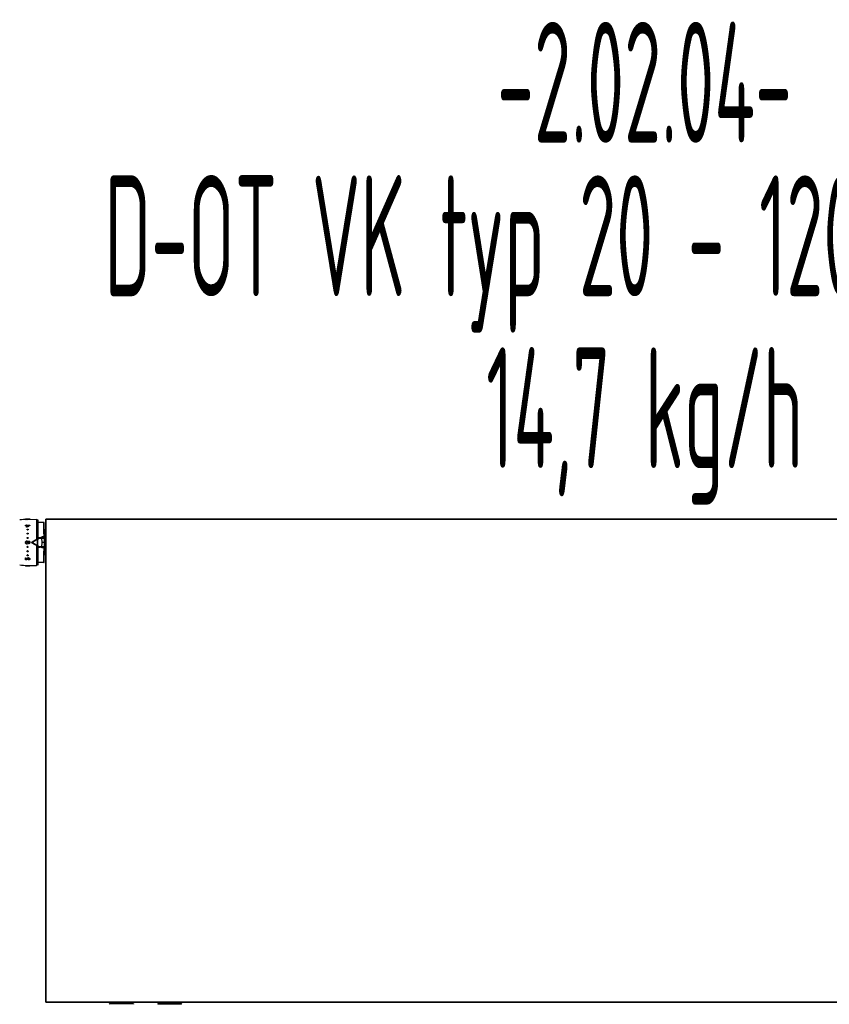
# Model space of a CAD drawing. Header units: millimetres. Extents: x 60394 to 199354, y 20895 to 166073.
# Tile 71 of 256: x 79197 to 80036, y 23978 to 24997. Entities that reach past the tile are written whole.
import ezdxf
from ezdxf.enums import TextEntityAlignment as Align

# ---------------------------------------------------------------- set-up
doc = ezdxf.new("R2010")
doc.units = ezdxf.units.MM
doc.layers.add('JS_VYT_POPIS - OBECNĚ', color=7, linetype='Continuous', lineweight=5)
doc.layers.add('UT_ZAŘÍZENÍ - OT', color=3, linetype='Continuous', lineweight=35)
doc.styles.add('VZT_POPIS', font='isocp.shx', dxfattribs={"width": 0.6, "height": 125})

msp = doc.modelspace()

# ---------------------------------------------------------------- linework, layer by layer
at = {"color": 0, "linetype": 'Continuous'}
for p, q in [((79203.3, 24480), (79203.3, 24480.2)), ((79203.9, 24480.2), (79203.9, 24480.2)), ((79203.9, 24480.2), (79203.9, 24480.2)), ((79203.9, 24480.2), (79203.9, 24480.2)), ((79204.8, 24480.2), (79204.7, 24480.2)), ((79204.7, 24480.1), (79204.7, 24480.1)), ((79204.8, 24479.9), (79204.7, 24480.1)), ((79204.8, 24480), (79204.7, 24480)), ((79204.9, 24479.8), (79214.8, 24480)), ((79205.4, 24480.1), (79205.4, 24480.2)), ((79205.4, 24479.9), (79205.4, 24480.1)), ((79205.9, 24480.1), (79205.4, 24480.1)), ((79205.4, 24480), (79205.4, 24480)), ((79206, 24479.9), (79205.4, 24479.9)), ((79205.7, 24480.2), (79205.7, 24480.2)), ((79205.9, 24480.2), (79206.2, 24480.2)), ((79206, 24480.1), (79205.9, 24480.1)), ((79207.2, 24480.2), (79206, 24480.1)), ((79206.2, 24479.9), (79206, 24479.9)), ((79206.1, 24480.2), (79206.1, 24480.2)), ((79206.2, 24480.2), (79207.3, 24480.2)), ((79207.8, 24480), (79206.2, 24479.9)), ((79206.3, 24480.2), (79206.3, 24480.2)), ((79207.3, 24480.2), (79207.2, 24480.2)), ((79207.3, 24480.2), (79207.3, 24480.3)), ((79207.3, 24480.3), (79207.8, 24480.3)), ((79207.8, 24480.2), (79207.3, 24480.2)), ((79207.8, 24480.3), (79207.8, 24480.2)), ((79207.8, 24480), (79207.8, 24480.2)), ((79214.8, 24480), (79214.8, 24459.3)), ((79216.3, 24479), (79214.8, 24479.9)), ((79216.3, 24460.2), (79216.3, 24479)), ((79203.3, 24473.5), (79203.3, 24473.8)), ((79203.3, 24473.8), (79204.3, 24473.8)), ((79203.3, 24473.3), (79203.3, 24473.5)), ((79204.3, 24473.5), (79203.3, 24473.5)), ((79204.3, 24473.3), (79203.3, 24473.3)), ((79204.3, 24473.8), (79204.3, 24474.2)), ((79204.3, 24474.2), (79204.8, 24474.2)), ((79204.3, 24472), (79204.3, 24473.5)), ((79204.3, 24471.8), (79204.3, 24472)), ((79204.8, 24472), (79204.3, 24472)), ((79204.8, 24471.8), (79204.3, 24471.8)), ((79204.8, 24474.2), (79204.8, 24473.8)), ((79204.8, 24474.1), (79204.8, 24474.2)), ((79204.8, 24473.8), (79207.8, 24473.8)), ((79204.8, 24473.5), (79204.8, 24472.4)), ((79204.8, 24473.4), (79204.8, 24473.5)), ((79207, 24473.5), (79204.8, 24473.5)), ((79204.8, 24473.4), (79204.8, 24472.5)), ((79206.7, 24473.4), (79204.8, 24473.4)), ((79204.8, 24471.8), (79204.8, 24472)), ((79204.8, 24471.9), (79204.8, 24471.8)), ((79206.9, 24473.5), (79207, 24473.5)), ((79207.8, 24473.5), (79207.7, 24473.5)), ((79207.8, 24473.8), (79207.8, 24473.5)), ((79207.8, 24473.7), (79207.8, 24473.8)), ((79207.8, 24473.4), (79207.8, 24473.5)), ((79222.2, 24476.8), (79216.3, 24476.8)), ((79222.4, 24467.7), (79222.2, 24476.8)), ((79223.1, 24456), (79222.7, 24476.3)), ((79222.9, 24463.9), (79222.7, 24476.1)), ((79223.4, 24468.8), (79223.4, 24468.8)), ((79223.9, 24465.4), (79223.9, 24468.7)), ((79224.4, 24468.7), (79223.9, 24468.7)), ((79210.1, 24456.7), (79217.2, 24460.7)), ((79215.3, 24459.2), (79215.3, 24452.9)), ((79215.8, 24459.4), (79217.4, 24460.4)), ((79215.8, 24459.4), (79215.8, 24452.6)), ((79218.2, 24460.6), (79218.2, 24461)), ((79218.2, 24461), (79219.2, 24461)), ((79218.2, 24460.6), (79220.3, 24460.6)), ((79220.1, 24461.7), (79220.1, 24461)), ((79222.5, 24461.7), (79220.1, 24461.7)), ((79220.3, 24460.6), (79220.3, 24461)), ((79220.4, 24456), (79220.3, 24460.6)), ((79221.3, 24461), (79222.5, 24461)), ((79222.5, 24461.7), (79222.4, 24467.7)), ((79222.5, 24461), (79222.5, 24461.7)), ((79223.1, 24458.7), (79223.1, 24455.2)), ((79223.1, 24458.7), (79224.3, 24458.7)), ((79223.1, 24458.4), (79224.3, 24458.4)), ((79223.4, 24465.5), (79223.4, 24464.7)), ((79224.5, 24465.4), (79223.9, 24465.4)), ((79223.9, 24458.7), (79223.9, 24464.6)), ((79224.5, 24464.6), (79223.9, 24464.6)), ((79204.9, 24454.9), (79204.9, 24454.4)), ((79206, 24455.7), (79205.6, 24455.7)), ((79206.4, 24454.7), (79206.4, 24455.2)), ((79209.9, 24455.8), (79209.9, 24456.2)), ((79217.2, 24451.3), (79210.1, 24455.4)), ((79210.3, 24455.8), (79210.3, 24456.2)), ((79214.8, 24452.7), (79214.8, 24432)), ((79217.4, 24451.6), (79215.8, 24452.6)), ((79216.3, 24433), (79216.3, 24451.8)), ((79218.2, 24451.4), (79218.2, 24451)), ((79220.3, 24451.4), (79218.2, 24451.4)), ((79219.2, 24451), (79218.2, 24451)), ((79220.1, 24451), (79220.1, 24450.3)), ((79222.5, 24450.3), (79220.1, 24450.3)), ((79220.3, 24451.4), (79220.4, 24456)), ((79220.3, 24451.4), (79220.3, 24451)), ((79223.1, 24456), (79220.4, 24456)), ((79222.5, 24451), (79221.3, 24451)), ((79222.4, 24444.3), (79222.5, 24450.3)), ((79222.5, 24450.3), (79222.5, 24451)), ((79222.7, 24435.7), (79223.1, 24456)), ((79223, 24453.4), (79223, 24453.7)), ((79223.1, 24453.4), (79223, 24453.4)), ((79223, 24453.4), (79223.4, 24453.4)), ((79223.1, 24453.2), (79223, 24453.2)), ((79223.1, 24453), (79223, 24453)), ((79223, 24452.8), (79223.5, 24452.8)), ((79223, 24452.6), (79223.5, 24452.6)), ((79223.5, 24451.7), (79223, 24451.7)), ((79223.5, 24451.5), (79223, 24451.5)), ((79223.1, 24455.7), (79224.3, 24455.7)), ((79223.1, 24455.4), (79224.3, 24455.4)), ((79223.1, 24455.2), (79224.3, 24455.2)), ((79223.1, 24453.6), (79223.1, 24453.4)), ((79223.3, 24453.6), (79223.1, 24453.6)), ((79223.1, 24453.5), (79223.3, 24453.5)), ((79223.1, 24453.3), (79223.1, 24452.9)), ((79223.3, 24453.3), (79223.1, 24453.3)), ((79223.1, 24453.2), (79223.3, 24453.2)), ((79223.5, 24452.9), (79223.1, 24452.9)), ((79223.1, 24451.5), (79223.1, 24451.3)), ((79223.1, 24451.3), (79223.3, 24451.3)), ((79223.3, 24453.6), (79223.3, 24453.5)), ((79223.3, 24453.3), (79223.3, 24453.2)), ((79223.5, 24452.9), (79223.5, 24452.6)), ((79223.5, 24451.5), (79223.5, 24451.7)), ((79223.6, 24454.8), (79223.6, 24452.9)), ((79223.6, 24454.8), (79224.2, 24454.8)), ((79223.6, 24454.3), (79224.2, 24454.3)), ((79223.6, 24451.4), (79223.6, 24450.1)), ((79223.6, 24450.1), (79224.2, 24450.1)), ((79223.8, 24452.9), (79223.8, 24454)), ((79223.8, 24454), (79224.2, 24454)), ((79223.8, 24450.3), (79223.8, 24451.4)), ((79223.8, 24450.3), (79224.2, 24450.3)), ((79223.9, 24454.8), (79223.9, 24455.2)), ((79223.9, 24447.4), (79223.9, 24450.1)), ((79203.3, 24440.2), (79203.3, 24440)), ((79203.3, 24440.2), (79203.7, 24440.2)), ((79203.3, 24437.9), (79203.3, 24440)), ((79203.3, 24440), (79203.7, 24440)), ((79203.7, 24440.2), (79203.7, 24440)), ((79203.7, 24440), (79203.7, 24438.3)), ((79204.6, 24439.1), (79204.6, 24438.9)), ((79204.7, 24439.1), (79204.8, 24439.2)), ((79204.9, 24439.5), (79204.9, 24439.3)), ((79204.9, 24439.4), (79204.9, 24439.5)), ((79206.1, 24438.4), (79206.1, 24438.3)), ((79206.1, 24438.4), (79206.3, 24438.4)), ((79206.1, 24437.9), (79206.1, 24438.3)), ((79206.1, 24438.3), (79206.3, 24438.3)), ((79206.3, 24437.9), (79206.1, 24437.9)), ((79206.3, 24438.4), (79206.3, 24438.3)), ((79222.2, 24435.2), (79222.4, 24444.3)), ((79222.8, 24441.4), (79222.8, 24442.3)), ((79223.4, 24447.4), (79223.4, 24446.5)), ((79223.4, 24443.2), (79223.4, 24443.2)), ((79224.5, 24447.4), (79223.9, 24447.4)), ((79223.9, 24443.3), (79223.9, 24446.6)), ((79224.5, 24446.6), (79223.9, 24446.6)), ((79224.4, 24443.3), (79223.9, 24443.3)), ((79203.3, 24432), (79203.3, 24431.8)), ((79203.3, 24432), (79207.8, 24431.9)), ((79203.3, 24431.8), (79203.3, 24431.8)), ((79203.3, 24431.8), (79207.8, 24431.7)), ((79206.4, 24431.8), (79203.3, 24431.8)), ((79204.9, 24432.2), (79214.8, 24432)), ((79206.4, 24431.8), (79206.4, 24431.8)), ((79206.4, 24431.8), (79207, 24431.7)), ((79207.8, 24431.9), (79207.8, 24431.7)), ((79207.8, 24431.9), (79207.8, 24431.7)), ((79207.8, 24431.7), (79207.8, 24431.7)), ((79216.3, 24433), (79214.8, 24432.1)), ((79222.2, 24435.2), (79216.3, 24435.2)), ((79313.1, 23980.2), (79292.3, 23980.2)), ((79342.3, 23980.2), (79363.1, 23980.2)), ((79290.4, 23978.3), (79290.1, 23978)), ((79315, 23978.3), (79290.4, 23978.3)), ((79314.2, 23979.1), (79291.2, 23979.1)), ((79291.2, 23979.1), (79291.2, 23978.4)), ((79314.2, 23978.4), (79291.2, 23978.4)), ((79314.2, 23979.1), (79314.2, 23978.4)), ((79315, 23978.3), (79315.3, 23978)), ((79340.4, 23978.3), (79340.1, 23978)), ((79340.4, 23978.3), (79365, 23978.3)), ((79341.2, 23979.1), (79341.2, 23978.4)), ((79341.2, 23979.1), (79364.2, 23979.1)), ((79341.2, 23978.4), (79364.2, 23978.4)), ((79364.2, 23979.1), (79364.2, 23978.4)), ((79365, 23978.3), (79365.3, 23978))]:
    msp.add_line(p, q, dxfattribs=at)
for centre, radius, start, end in [((79206.5, 24389.8), 90, 91, 95.8635), ((79204.5, 24444.5), 35.7, 91.0124, 91.2155), ((79204.4, 24488.7), 8.58, 265.8256, 266.6258), ((79204.4, 24488.5), 8.63, 265.8559, 266.6507), ((79204.1, 24477.7), 2.56, 93.4587, 94.2283), ((79204.1, 24478.4), 1.79, 94.2534, 94.6326), ((79204.4, 24489.9), 9.83, 266.6318, 267.396), ((79204.5, 24489.8), 9.9, 266.6567, 267.4156), ((79204.5, 24492.6), 12.5, 270.2757, 270.9914), ((79204.6, 24490.2), 10, 270.3767, 270.9938), ((79205, 24486.6), 6.42, 274.0065, 274.7622), ((79205.1, 24485.5), 5.38, 274.7701, 275.5791), ((79206.4, 24438.1), 42.1, 90.8463, 91.0033), ((79205.5, 24475), 5.28, 88.3745, 89.198), ((79206.1, 24457.2), 23, 90.5699, 90.8389), ((79206, 24467), 13.2, 90.1311, 90.5589), ((79255, 24379.6), 105.2, 116.749, 118.5595), ((79254.6, 24378.9), 105.9, 116.8933, 118.0646), ((79254.8, 24379.2), 105.3, 116.528, 118.3353), ((79205.4, 24469.3), 0.34, 181.8386, 189.2299), ((79205.5, 24469.6), 0.578, 257.4005, 263.7792), ((79205.5, 24469.6), 0.567, 263.769, 270.5154), ((79205.5, 24469.5), 0.583, 257.4385, 263.7956), ((79205.5, 24469.5), 0.572, 263.785, 270.5156), ((79205.5, 24469.6), 0.577, 270.6142, 283.6547), ((79205.5, 24469.5), 0.582, 270.6123, 283.6161), ((79205.7, 24469.3), 0.33, 0.0012, 1.8034), ((79251.7, 24384.6), 99.5, 116.7256, 116.879), ((79222.2, 24476.3), 0.5, 1.0027, 90), ((79223.9, 24470.3), 1.5, 226.6492, 250.5288), ((79223.9, 24470.3), 1.51, 250.58, 269.9294), ((79205.4, 24465.3), 0.415, 180.0036, 182.6268), ((79205.5, 24460.7), 0.471, 180.0149, 185.1846), ((79205.5, 24465.3), 0.529, 255.907, 262.902), ((79205.5, 24465.3), 0.515, 262.8964, 270.3352), ((79205.5, 24465.3), 0.533, 255.9485, 262.9202), ((79205.5, 24465.2), 0.519, 262.9139, 270.3354), ((79205.5, 24460.7), 0.509, 254.989, 262.3166), ((79205.5, 24460.7), 0.505, 254.9456, 262.2975), ((79205.5, 24460.7), 0.492, 262.3136, 270.1429), ((79205.5, 24460.7), 0.488, 262.2951, 270.1426), ((79205.6, 24465.2), 0.417, 351.6852, 359.956), ((79323.4, 24240.1), 244.3, 116.1194, 116.2555), ((79218.2, 24459), 2, 90, 120), ((79218.2, 24459.1), 1.48, 90.0293, 120.5126), ((79240.8, 24474.3), 24.3, 211.0698, 212.8147), ((79236.9, 24471.7), 19.6, 212.8314, 213.1914), ((79222.5, 24460.5), 0.5, 0.9973, 90), ((79205.9, 24456), 2.66, 174.2036, 187.383), ((79204.8, 24456), 1.64, 229.7942, 274.1007), ((79204.6, 24455.9), 0.893, 214.114, 220.953), ((79204.8, 24456.1), 1.12, 220.9857, 227.2244), ((79204.7, 24455.9), 0.878, 79.2621, 86.1049), ((79204.6, 24455.9), 0.927, 73.0793, 79.2163), ((79204.8, 24456), 1.1, 269.8741, 276.1358), ((79204.6, 24455.9), 0.963, 41.0757, 50.0119), ((79204.6, 24455.9), 0.97, 32.4613, 41.0443), ((79205.5, 24451.3), 0.493, 81.9697, 89.7932), ((79205.5, 24451.3), 0.489, 81.9513, 89.7929), ((79205.5, 24451.3), 0.51, 74.6606, 81.9731), ((79205.5, 24451.3), 0.507, 74.6173, 81.9539), ((79208.3, 24456), 2.32, 172.8168, 187.5195), ((79205.5, 24451.3), 0.481, 352.21, 354.9153), ((79206.5, 24456), 0.785, 259.5616, 266.7756), ((79206.6, 24456.2), 0.576, 71.2532, 78.3972), ((79206.6, 24456.2), 0.569, 63.8405, 71.2552), ((79206.5, 24456), 0.836, 39.1305, 49.8284), ((79206.5, 24456), 0.831, 307.9711, 320.9467), ((79206.5, 24456), 0.828, 29.6913, 39.1293), ((79206.5, 24456), 0.841, 320.9239, 328.1109), ((79206.7, 24456.3), 1.08, 27.8406, 34.0296), ((79206.6, 24455.9), 1.23, 330.5526, 339.4593), ((79206.5, 24455.9), 1.25, 328.3633, 330.5708), ((79206.7, 24456.3), 1.07, 21.6663, 27.8429), ((79206.7, 24456.3), 1.05, 15.2114, 21.6682), ((79205.8, 24456.1), 2, 11.8346, 15.192), ((79206.6, 24455.8), 1.18, 339.4729, 345.3977), ((79210.4, 24456.2), 0.5, 120, 180), ((79210.4, 24455.8), 0.5, 180, 240), ((79323.4, 24672), 244.3, 243.7445, 243.8806), ((79218.2, 24453), 2, 240, 270), ((79218.2, 24452.9), 1.48, 239.4874, 269.9707), ((79240.8, 24437.8), 24.2, 147.1819, 148.9335), ((79237.2, 24440.1), 20, 146.8123, 147.1649), ((79222.5, 24451.5), 0.5, 270, 359), ((79223, 24457.9), 0.0994, 313.5922, 359.9803), ((79223, 24457.9), 0.301, 284.0099, 289.4426), ((79223, 24456.2), 0.3, 70.554, 72.3535), ((79223.3, 24453.8), 0.29, 325.946, 359.9556), ((79223.5, 24451.4), 0.0882, 0.0369, 8.6608), ((79203.3, 24440.2), 1.91, 281.6289, 285.7619), ((79203.8, 24439.6), 1.03, 315.4988, 321.7146), ((79166.7, 24462.2), 44.5, 328.5709, 328.8521), ((79166.2, 24462.2), 44.9, 328.7834, 329.0635), ((79203.8, 24439.5), 0.927, 321.7149, 328.509), ((79165.3, 24463.1), 46, 328.8521, 329.1259), ((79164.5, 24463.2), 46.9, 329.1323, 329.4032), ((79205.8, 24438.8), 1.13, 136.6726, 142.6957), ((79205.7, 24438.8), 1.01, 142.6891, 149.3347), ((79205.4, 24442.7), 0.34, 170.7701, 178.1614), ((79167, 24462.1), 44.8, 328.5423, 329.173), ((79205.5, 24442.5), 0.579, 90.4762, 102.5767), ((79205.5, 24442.4), 0.574, 89.5276, 102.6205), ((79205.5, 24446.8), 0.52, 82.1978, 89.6077), ((79205.5, 24446.7), 0.516, 82.1802, 89.6075), ((79205.5, 24442.5), 0.574, 82.7219, 89.4383), ((79205.5, 24442.5), 0.563, 89.4636, 90.4277), ((79205.5, 24442.4), 0.569, 82.706, 89.4382), ((79205.5, 24446.8), 0.537, 75.2633, 82.2046), ((79205.5, 24446.7), 0.533, 75.2221, 82.1864), ((79205.5, 24442.5), 0.588, 76.4142, 82.7332), ((79205.5, 24442.4), 0.584, 76.3765, 82.7168), ((79205.7, 24442.7), 0.33, 358.1966, 359.9988), ((79206.2, 24438.2), 1.95, 89.3478, 93.6822), ((79206.2, 24438.2), 1.98, 84.7451, 89.3338), ((79206.7, 24438.9), 0.458, 358.6045, 6.9669), ((79223.9, 24441.8), 1.5, 109.4712, 133.3508), ((79223.9, 24441.8), 1.51, 90.0706, 109.42), ((79206.5, 24522.2), 90, 264.1365, 269), ((79222.2, 24435.7), 0.5, 270, 359), ((79292.3, 23979.1), 1.1, 90, 180), ((79313.1, 23979.1), 1.1, 0, 90), ((79342.3, 23979.1), 1.1, 90, 180), ((79363.1, 23979.1), 1.1, 0, 90), ((79292.3, 23978.4), 1.1, 180, 185.2187), ((79313.1, 23978.4), 1.1, 354.7813, 0), ((79342.3, 23978.4), 1.1, 180, 185.2187), ((79363.1, 23978.4), 1.1, 354.7813, 0)]:
    msp.add_arc(centre, radius, start, end, dxfattribs=at)
at = {"color": 0, "linetype": 'Continuous', "extrusion": (0, 0, -1)}
for centre, major_axis, ratio, start_param, end_param in [((79223.8, 24454.2), (0, -0.235), 0.85043, 0, 1.570796), ((79223.8, 24450.2), (0.2, 0), 0.785695, 3.141593, 4.712389)]:
    msp.add_ellipse(centre, major_axis=major_axis, ratio=ratio, start_param=start_param, end_param=end_param, dxfattribs=at)
at = {"color": 0, "linetype": 'Continuous'}
for points, knots in [([(79203.3, 24480.2), (79203.3, 24480.2), (79203.3, 24480.2), (79203.3, 24480.2), (79203.3, 24480.2)], [0, 0, 0, 0, 0.194984, 1, 1, 1, 1]), ([(79203.3, 24480.2), (79203.4, 24480.2), (79203.5, 24480.2), (79203.7, 24480.2), (79203.8, 24480.2)], [0, 0, 0, 0, 0.393124, 1, 1, 1, 1]), ([(79203.3, 24480.2), (79203.3, 24480.2), (79203.3, 24480.2), (79203.3, 24480.2), (79203.3, 24480.2)], [0, 0, 0, 0, 0.34526, 1, 1, 1, 1]), ([(79203.8, 24480.1), (79203.7, 24480.1), (79203.6, 24480.1), (79203.5, 24480.1), (79203.4, 24480.1), (79203.3, 24480.1), (79203.3, 24480.2), (79203.3, 24480.2), (79203.3, 24480.2), (79203.3, 24480.2)], [0, 0, 0, 0, 0.415889, 0.585993, 0.728367, 0.841268, 0.923827, 0.975949, 1, 1, 1, 1]), ([(79203.8, 24479.9), (79203.7, 24479.9), (79203.6, 24479.9), (79203.5, 24479.9), (79203.4, 24479.9), (79203.3, 24479.9), (79203.3, 24480), (79203.3, 24480), (79203.3, 24480), (79203.3, 24480)], [0, 0, 0, 0, 0.416026, 0.586157, 0.728535, 0.841423, 0.923955, 0.976034, 1, 1, 1, 1]), ([(79203.8, 24480.2), (79203.8, 24480.2), (79203.8, 24480.2), (79203.8, 24480.2), (79203.9, 24480.2), (79203.9, 24480.2), (79204, 24480.2), (79204, 24480.2)], [0, 0, 0, 0, 0.026104, 0.078509, 0.271488, 0.580502, 1, 1, 1, 1]), ([(79203.9, 24480.2), (79203.9, 24480.2), (79203.9, 24480.2), (79203.8, 24480.2), (79203.8, 24480.2), (79203.8, 24480.2), (79203.8, 24480.2)], [0, 0, 0, 0, 0.402142, 0.703286, 0.901798, 1, 1, 1, 1]), ([(79203.8, 24480.2), (79203.8, 24480.2), (79203.8, 24480.2), (79203.8, 24480.2), (79203.8, 24480.2)], [0, 0, 0, 0, 0.519614, 1, 1, 1, 1]), ([(79204, 24480.2), (79204, 24480.2), (79204.3, 24480.1), (79204.5, 24480.1), (79204.6, 24480.1)], [0, 0, 0, 0, 0.202928, 1, 1, 1, 1]), ([(79204.7, 24480.2), (79204.6, 24480.2), (79204.3, 24480.2), (79204.1, 24480.2), (79204, 24480.2)], [0, 0, 0, 0, 0.5608, 1, 1, 1, 1]), ([(79204.6, 24480.1), (79204.5, 24480.1), (79204.3, 24480.1), (79204.1, 24480.1), (79204, 24480.1)], [0, 0, 0, 0, 0.261385, 1, 1, 1, 1]), ([(79204.8, 24479.9), (79204.7, 24479.9), (79204.4, 24479.9), (79204.2, 24479.9), (79204, 24479.9)], [0, 0, 0, 0, 0.261104, 1, 1, 1, 1]), ([(79205.4, 24480.2), (79205.4, 24480.2), (79205.2, 24480.2), (79205, 24480.2), (79204.8, 24480.2)], [0, 0, 0, 0, 0.228486, 1, 1, 1, 1]), ([(79205.4, 24480), (79205.4, 24480), (79205.2, 24480), (79205, 24480), (79204.8, 24480)], [0, 0, 0, 0, 0.228577, 1, 1, 1, 1]), ([(79205.6, 24480.2), (79205.6, 24480.2), (79205.5, 24480.2), (79205.4, 24480.2), (79205.4, 24480.2)], [0, 0, 0, 0, 0.229978, 1, 1, 1, 1]), ([(79205.6, 24480.2), (79205.6, 24480.2), (79205.7, 24480.2), (79205.8, 24480.2), (79205.8, 24480.2), (79205.8, 24480.2), (79205.9, 24480.2), (79205.9, 24480.2), (79205.9, 24480.2)], [0, 0, 0, 0, 0.416564, 0.727805, 0.840468, 0.923103, 0.975235, 1, 1, 1, 1]), ([(79205.8, 24480.2), (79205.8, 24480.2), (79205.7, 24480.2), (79205.7, 24480.2), (79205.7, 24480.2)], [0, 0, 0, 0, 0.216654, 1, 1, 1, 1]), ([(79205.9, 24480.2), (79205.9, 24480.2), (79205.8, 24480.2), (79205.8, 24480.2), (79205.8, 24480.2)], [0, 0, 0, 0, 0.306489, 1, 1, 1, 1]), ([(79205.8, 24480.2), (79205.8, 24480.2), (79205.8, 24480.2), (79205.8, 24480.2), (79205.8, 24480.2)], [0, 0, 0, 0, 0.191517, 1, 1, 1, 1]), ([(79206.1, 24480.2), (79206.1, 24480.2), (79206, 24480.2), (79206, 24480.2), (79205.9, 24480.2)], [0, 0, 0, 0, 0.219199, 1, 1, 1, 1]), ([(79206, 24480.3), (79206, 24480.3), (79206, 24480.3), (79206.1, 24480.3), (79206.1, 24480.3)], [0, 0, 0, 0, 0.28218, 1, 1, 1, 1]), ([(79206.1, 24480.3), (79206.1, 24480.3), (79206.2, 24480.3), (79206.2, 24480.3), (79206.2, 24480.2)], [0, 0, 0, 0, 0.312325, 1, 1, 1, 1]), ([(79206.3, 24480.2), (79206.3, 24480.2), (79206.2, 24480.2), (79206.2, 24480.2), (79206.2, 24480.2), (79206.1, 24480.2), (79206.1, 24480.2)], [0, 0, 0, 0, 0.080473, 0.272652, 0.58028, 1, 1, 1, 1]), ([(79206.2, 24480.2), (79206.2, 24480.2), (79206.2, 24480.2), (79206.3, 24480.2), (79206.3, 24480.2), (79206.3, 24480.2)], [0, 0, 0, 0, 0.708486, 0.898996, 1, 1, 1, 1]), ([(79205, 24469.4), (79205, 24469.5), (79205, 24469.6), (79205.1, 24469.7), (79205.3, 24469.8), (79205.4, 24469.9), (79205.5, 24469.9)], [0, 0, 0, 0, 0.229393, 0.470966, 0.729703, 1, 1, 1, 1]), ([(79205.1, 24469.2), (79205.1, 24469.2), (79205, 24469.3), (79205, 24469.4), (79205, 24469.4)], [0, 0, 0, 0, 0.509651, 1, 1, 1, 1]), ([(79205.4, 24468.9), (79205.3, 24469), (79205.1, 24469), (79205, 24469.2), (79205, 24469.3)], [0, 0, 0, 0, 0.524629, 1, 1, 1, 1]), ([(79205.4, 24469), (79205.4, 24469), (79205.3, 24469.1), (79205.2, 24469.1), (79205.1, 24469.2)], [0, 0, 0, 0, 0.260211, 1, 1, 1, 1]), ([(79205.5, 24469.9), (79205.6, 24469.9), (79205.7, 24469.8), (79205.9, 24469.8), (79206, 24469.6), (79206, 24469.5), (79206, 24469.5)], [0, 0, 0, 0, 0.270385, 0.528616, 0.769944, 1, 1, 1, 1]), ([(79206, 24469.3), (79206, 24469.2), (79205.9, 24469.1), (79205.7, 24469), (79205.6, 24468.9)], [0, 0, 0, 0, 0.47302, 1, 1, 1, 1]), ([(79205.9, 24469.2), (79205.9, 24469.2), (79205.8, 24469.1), (79205.7, 24469.1), (79205.6, 24469)], [0, 0, 0, 0, 0.24218, 1, 1, 1, 1]), ([(79206, 24469.5), (79206, 24469.4), (79206, 24469.3), (79205.9, 24469.2), (79205.9, 24469.2)], [0, 0, 0, 0, 0.488775, 1, 1, 1, 1]), ([(79205, 24465.3), (79205, 24465.3), (79205, 24465.4), (79205.1, 24465.6), (79205.3, 24465.7), (79205.4, 24465.7), (79205.5, 24465.7)], [0, 0, 0, 0, 0.241806, 0.488407, 0.741812, 1, 1, 1, 1]), ([(79205.1, 24465), (79205.1, 24465), (79205, 24465.1), (79205, 24465.2), (79205, 24465.2)], [0, 0, 0, 0, 0.253103, 1, 1, 1, 1]), ([(79205.4, 24464.7), (79205.3, 24464.8), (79205.1, 24464.9), (79205, 24465), (79205, 24465.1)], [0, 0, 0, 0, 0.510101, 1, 1, 1, 1]), ([(79205, 24460.7), (79205, 24460.9), (79205.1, 24461.1), (79205.4, 24461.2), (79205.5, 24461.2)], [0, 0, 0, 0, 0.49811, 1, 1, 1, 1]), ([(79205.4, 24460.2), (79205.3, 24460.2), (79205.1, 24460.3), (79205.1, 24460.5), (79205, 24460.6)], [0, 0, 0, 0, 0.50198, 1, 1, 1, 1]), ([(79205.4, 24460.2), (79205.3, 24460.3), (79205.2, 24460.3), (79205.1, 24460.5), (79205, 24460.5)], [0, 0, 0, 0, 0.50114, 1, 1, 1, 1]), ([(79205.4, 24464.8), (79205.3, 24464.8), (79205.2, 24464.9), (79205.1, 24465), (79205.1, 24465)], [0, 0, 0, 0, 0.506643, 1, 1, 1, 1]), ([(79205.5, 24465.7), (79205.6, 24465.7), (79205.8, 24465.7), (79206, 24465.5), (79206, 24465.3), (79206, 24465.3)], [0, 0, 0, 0, 0.507384, 0.755665, 1, 1, 1, 1]), ([(79205.5, 24461.2), (79205.6, 24461.2), (79205.9, 24461.1), (79206, 24460.9), (79206, 24460.8)], [0, 0, 0, 0, 0.501804, 1, 1, 1, 1]), ([(79206, 24465.1), (79206, 24465), (79205.9, 24464.9), (79205.7, 24464.8), (79205.6, 24464.7)], [0, 0, 0, 0, 0.489899, 1, 1, 1, 1]), ([(79206, 24465.1), (79205.9, 24465), (79205.8, 24464.9), (79205.7, 24464.8), (79205.6, 24464.8)], [0, 0, 0, 0, 0.492845, 1, 1, 1, 1]), ([(79206, 24460.6), (79206, 24460.5), (79205.9, 24460.3), (79205.7, 24460.2), (79205.6, 24460.2)], [0, 0, 0, 0, 0.498032, 1, 1, 1, 1]), ([(79206, 24460.6), (79206, 24460.5), (79205.9, 24460.4), (79205.7, 24460.3), (79205.6, 24460.2)], [0, 0, 0, 0, 0.49918, 1, 1, 1, 1]), ([(79206, 24465.3), (79206, 24465.2), (79206, 24465.2), (79206, 24465.1), (79206, 24465.1)], [0, 0, 0, 0, 0.747031, 1, 1, 1, 1]), ([(79210.3, 24456.2), (79210.7, 24456.5), (79212.4, 24457.5), (79214, 24458.4), (79215.3, 24459.2)], [0, 0, 0, 0, 0.249365, 1, 1, 1, 1]), ([(79215.3, 24459.2), (79215.2, 24459.2), (79215.2, 24459.3), (79215.2, 24459.4), (79215.1, 24459.4), (79215.1, 24459.5), (79215.1, 24459.5), (79215.1, 24459.5), (79215.1, 24459.5), (79215.1, 24459.5)], [0, 0, 0, 0, 0.389691, 0.560136, 0.707341, 0.827183, 0.916538, 0.973346, 1, 1, 1, 1]), ([(79215.8, 24459.4), (79215.8, 24459.5), (79215.7, 24459.5), (79215.7, 24459.6), (79215.6, 24459.7), (79215.6, 24459.7), (79215.6, 24459.8), (79215.6, 24459.8), (79215.6, 24459.8), (79215.5, 24459.8), (79215.5, 24459.8)], [0, 0, 0, 0, 0.387648, 0.559336, 0.708365, 0.829964, 0.920373, 0.976704, 0.992026, 1, 1, 1, 1]), ([(79217.4, 24460.4), (79217.4, 24460.4), (79217.4, 24460.5), (79217.4, 24460.5), (79217.3, 24460.6), (79217.3, 24460.6), (79217.2, 24460.7), (79217.2, 24460.7), (79217.2, 24460.7), (79217.2, 24460.7), (79217.2, 24460.7)], [0, 0, 0, 0, 0.198142, 0.388892, 0.560134, 0.707991, 0.828678, 0.918542, 0.975091, 1, 1, 1, 1]), ([(79220.3, 24461), (79220.1, 24461), (79219.8, 24461), (79219.4, 24461), (79219.2, 24461)], [0, 0, 0, 0, 0.502804, 1, 1, 1, 1]), ([(79221.2, 24461.1), (79221.1, 24461.1), (79220.9, 24461.2), (79220.5, 24461.4), (79220.3, 24461.6), (79220.1, 24461.7)], [0, 0, 0, 0, 0.213248, 0.460801, 1, 1, 1, 1]), ([(79221.3, 24461), (79221.2, 24461), (79220.9, 24461), (79220.6, 24461), (79220.3, 24461)], [0, 0, 0, 0, 0.230893, 1, 1, 1, 1]), ([(79220.3, 24460.6), (79220.5, 24460.6), (79220.8, 24460.6), (79221.3, 24460.6), (79221.8, 24460.6), (79222.1, 24460.6), (79222.4, 24460.6), (79222.5, 24460.6), (79222.7, 24460.6), (79222.8, 24460.6), (79222.9, 24460.5), (79222.9, 24460.5), (79223, 24460.5), (79223, 24460.5), (79223, 24460.5), (79223, 24460.5)], [0, 0, 0, 0, 0.195605, 0.383531, 0.55643, 0.707585, 0.773165, 0.831259, 0.881323, 0.92293, 0.955723, 0.979458, 0.994025, 0.997954, 1, 1, 1, 1]), ([(79221.3, 24461), (79221.3, 24461), (79221.2, 24461.1), (79221.2, 24461.1), (79221.2, 24461.1)], [0, 0, 0, 0, 0.229765, 1, 1, 1, 1]), ([(79221.4, 24461), (79221.3, 24461), (79221.3, 24461), (79221.3, 24461), (79221.3, 24461)], [0, 0, 0, 0, 0.393757, 1, 1, 1, 1]), ([(79221.3, 24461), (79221.3, 24461), (79221.3, 24461), (79221.3, 24461), (79221.3, 24461)], [0, 0, 0, 0, 0.235586, 1, 1, 1, 1]), ([(79223, 24461.6), (79223, 24461.6), (79223, 24461.6), (79222.9, 24461.7), (79222.9, 24461.7), (79222.8, 24461.7), (79222.6, 24461.7), (79222.5, 24461.7), (79222.5, 24461.7)], [0, 0, 0, 0, 0.054454, 0.124226, 0.220024, 0.341181, 0.645763, 1, 1, 1, 1]), ([(79223.9, 24465.4), (79223.8, 24465.4), (79223.7, 24465.4), (79223.5, 24465.5), (79223.4, 24465.5)], [0, 0, 0, 0, 0.252472, 1, 1, 1, 1]), ([(79223.4, 24464.7), (79223.4, 24464.7), (79223.6, 24464.6), (79223.7, 24464.6), (79223.9, 24464.6)], [0, 0, 0, 0, 0.247091, 1, 1, 1, 1]), ([(79203.3, 24456.3), (79203.3, 24456.4), (79203.4, 24456.7), (79203.7, 24457.2), (79204.3, 24457.6), (79205.1, 24457.5), (79205.6, 24457.2), (79205.7, 24457), (79205.8, 24456.9)], [0, 0, 0, 0, 0.125806, 0.251598, 0.500158, 0.748611, 0.874302, 1, 1, 1, 1]), ([(79203.8, 24454.8), (79203.6, 24454.9), (79203.4, 24455.2), (79203.3, 24455.5), (79203.3, 24455.7)], [0, 0, 0, 0, 0.49938, 1, 1, 1, 1]), ([(79204.7, 24456.8), (79204.6, 24456.8), (79204.5, 24456.8), (79204.1, 24456.7), (79203.9, 24456.5), (79203.8, 24456.1), (79203.7, 24455.9), (79203.8, 24455.6), (79203.9, 24455.5), (79203.9, 24455.4)], [0, 0, 0, 0, 0.124702, 0.249421, 0.497433, 0.62303, 0.748788, 0.874419, 1, 1, 1, 1]), ([(79204.1, 24455.2), (79204.2, 24455.1), (79204.4, 24455), (79204.7, 24454.9), (79204.8, 24454.9)], [0, 0, 0, 0, 0.500561, 1, 1, 1, 1]), ([(79205, 24451.5), (79205.1, 24451.5), (79205.1, 24451.7), (79205.3, 24451.8), (79205.4, 24451.8)], [0, 0, 0, 0, 0.49802, 1, 1, 1, 1]), ([(79205, 24451.5), (79205.1, 24451.6), (79205.2, 24451.7), (79205.3, 24451.8), (79205.4, 24451.8)], [0, 0, 0, 0, 0.49886, 1, 1, 1, 1]), ([(79205.5, 24450.8), (79205.4, 24450.8), (79205.3, 24450.8), (79205.1, 24451), (79205, 24451.1), (79205, 24451.3), (79205, 24451.3)], [0, 0, 0, 0, 0.25144, 0.501784, 0.751362, 1, 1, 1, 1]), ([(79205.6, 24455.7), (79205.6, 24455.8), (79205.6, 24456.1), (79205.5, 24456.3), (79205.5, 24456.4)], [0, 0, 0, 0, 0.500135, 1, 1, 1, 1]), ([(79206, 24451.2), (79206, 24451.2), (79206, 24451.1), (79205.8, 24450.9), (79205.7, 24450.8), (79205.6, 24450.8), (79205.5, 24450.8)], [0, 0, 0, 0, 0.249231, 0.498303, 0.748586, 1, 1, 1, 1]), ([(79205.6, 24451.8), (79205.7, 24451.8), (79205.9, 24451.7), (79206, 24451.5), (79206, 24451.4)], [0, 0, 0, 0, 0.501968, 1, 1, 1, 1]), ([(79205.6, 24451.8), (79205.7, 24451.8), (79205.9, 24451.7), (79206, 24451.5), (79206, 24451.4)], [0, 0, 0, 0, 0.50082, 1, 1, 1, 1]), ([(79205.8, 24456.9), (79205.9, 24457), (79206.2, 24457.3), (79206.6, 24457.4), (79207, 24457.4), (79207.2, 24457.3), (79207.4, 24457.1), (79207.5, 24457), (79207.6, 24456.9)], [0, 0, 0, 0, 0.249691, 0.498274, 0.623384, 0.748679, 0.874168, 1, 1, 1, 1]), ([(79206.7, 24456.8), (79206.7, 24456.8), (79206.5, 24456.8), (79206.3, 24456.7), (79206.1, 24456.5), (79206.1, 24456.4), (79206, 24456.3)], [0, 0, 0, 0, 0.248903, 0.498305, 0.748695, 1, 1, 1, 1]), ([(79207.6, 24455.2), (79207.5, 24455.1), (79207.4, 24454.9), (79207.1, 24454.7), (79206.7, 24454.6), (79206.5, 24454.6), (79206.4, 24454.7)], [0, 0, 0, 0, 0.249964, 0.499879, 0.749906, 1, 1, 1, 1]), ([(79206.5, 24455.2), (79206.6, 24455.2), (79206.8, 24455.2), (79206.9, 24455.3), (79207, 24455.4)], [0, 0, 0, 0, 0.50069, 1, 1, 1, 1]), ([(79207.2, 24455.6), (79207.2, 24455.6), (79207.3, 24455.8), (79207.3, 24456), (79207.3, 24456.2), (79207.3, 24456.4), (79207.2, 24456.4)], [0, 0, 0, 0, 0.249892, 0.499949, 0.75024, 1, 1, 1, 1]), ([(79207.8, 24456.5), (79207.8, 24456.4), (79207.8, 24456.1), (79207.8, 24455.8), (79207.7, 24455.6)], [0, 0, 0, 0, 0.250786, 1, 1, 1, 1]), ([(79210.3, 24456.2), (79210.2, 24456.2), (79210.2, 24456.2), (79210.1, 24456.2), (79210, 24456.2), (79210, 24456.2), (79209.9, 24456.2), (79209.9, 24456.2), (79209.9, 24456.2), (79209.9, 24456.2), (79209.9, 24456.2), (79209.9, 24456.2), (79209.9, 24456.2), (79209.9, 24456.2)], [0, 0, 0, 0, 0.203374, 0.394866, 0.56769, 0.716771, 0.837685, 0.88646, 0.926896, 0.958626, 0.981467, 0.99529, 1, 1, 1, 1]), ([(79210.3, 24455.8), (79210.2, 24455.8), (79210.2, 24455.8), (79210.1, 24455.8), (79210, 24455.8), (79210, 24455.8), (79209.9, 24455.8), (79209.9, 24455.8), (79209.9, 24455.8), (79209.9, 24455.8), (79209.9, 24455.8), (79209.9, 24455.8), (79209.9, 24455.8), (79209.9, 24455.8)], [0, 0, 0, 0, 0.203374, 0.394866, 0.56769, 0.716771, 0.837685, 0.88646, 0.926896, 0.958626, 0.981467, 0.99529, 1, 1, 1, 1]), ([(79210.3, 24456.2), (79210.2, 24456.3), (79210.2, 24456.4), (79210.1, 24456.5), (79210.1, 24456.6), (79210.1, 24456.6), (79210.1, 24456.7), (79210.1, 24456.7)], [0, 0, 0, 0, 0.377895, 0.69297, 0.905251, 0.965919, 1, 1, 1, 1]), ([(79210.3, 24455.8), (79210.2, 24455.7), (79210.2, 24455.6), (79210.1, 24455.5), (79210.1, 24455.4), (79210.1, 24455.4), (79210.1, 24455.4), (79210.1, 24455.4)], [0, 0, 0, 0, 0.377895, 0.69297, 0.905251, 0.965919, 1, 1, 1, 1]), ([(79215.3, 24452.9), (79214.9, 24453.1), (79213.2, 24454.1), (79211.5, 24455.1), (79210.3, 24455.8)], [0, 0, 0, 0, 0.250578, 1, 1, 1, 1]), ([(79215.3, 24452.9), (79215.2, 24452.8), (79215.2, 24452.7), (79215.2, 24452.7), (79215.1, 24452.6), (79215.1, 24452.6), (79215.1, 24452.5), (79215.1, 24452.5), (79215.1, 24452.5), (79215.1, 24452.5)], [0, 0, 0, 0, 0.389693, 0.560138, 0.707342, 0.827185, 0.916539, 0.973347, 1, 1, 1, 1]), ([(79215.8, 24452.6), (79215.8, 24452.5), (79215.7, 24452.5), (79215.7, 24452.4), (79215.6, 24452.3), (79215.6, 24452.3), (79215.6, 24452.3), (79215.6, 24452.2), (79215.6, 24452.2), (79215.5, 24452.2), (79215.5, 24452.2)], [0, 0, 0, 0, 0.387648, 0.559336, 0.708365, 0.829964, 0.920373, 0.976704, 0.992026, 1, 1, 1, 1]), ([(79217.4, 24451.6), (79217.4, 24451.6), (79217.4, 24451.6), (79217.4, 24451.5), (79217.3, 24451.4), (79217.3, 24451.4), (79217.2, 24451.3), (79217.2, 24451.3), (79217.2, 24451.3), (79217.2, 24451.3), (79217.2, 24451.3)], [0, 0, 0, 0, 0.198108, 0.388908, 0.560156, 0.708001, 0.828682, 0.918545, 0.975091, 1, 1, 1, 1]), ([(79219.2, 24451), (79219.4, 24451), (79219.8, 24451), (79220.1, 24451), (79220.3, 24451)], [0, 0, 0, 0, 0.497196, 1, 1, 1, 1]), ([(79220.1, 24450.3), (79220.3, 24450.4), (79220.5, 24450.6), (79220.9, 24450.8), (79221.1, 24450.9), (79221.2, 24450.9)], [0, 0, 0, 0, 0.539199, 0.786752, 1, 1, 1, 1]), ([(79223, 24451.5), (79223, 24451.5), (79223, 24451.5), (79223, 24451.5), (79222.9, 24451.5), (79222.9, 24451.5), (79222.8, 24451.5), (79222.7, 24451.5), (79222.5, 24451.5), (79222.4, 24451.4), (79222.1, 24451.4), (79221.8, 24451.4), (79221.3, 24451.4), (79220.8, 24451.4), (79220.5, 24451.4), (79220.3, 24451.4)], [0, 0, 0, 0, 0.002046, 0.005975, 0.020542, 0.044277, 0.07707, 0.118677, 0.168741, 0.226835, 0.292415, 0.44357, 0.616469, 0.804395, 1, 1, 1, 1]), ([(79220.3, 24451), (79220.4, 24451), (79220.7, 24451), (79221.1, 24451), (79221.3, 24451)], [0, 0, 0, 0, 0.264643, 1, 1, 1, 1]), ([(79221.2, 24450.9), (79221.2, 24451), (79221.3, 24451), (79221.3, 24451), (79221.3, 24451)], [0, 0, 0, 0, 0.595054, 1, 1, 1, 1]), ([(79221.3, 24451), (79221.3, 24451), (79221.3, 24451), (79221.3, 24451), (79221.4, 24451)], [0, 0, 0, 0, 0.289793, 1, 1, 1, 1]), ([(79223, 24450.4), (79223, 24450.4), (79223, 24450.4), (79222.9, 24450.4), (79222.9, 24450.3), (79222.8, 24450.3), (79222.6, 24450.3), (79222.5, 24450.3), (79222.5, 24450.3)], [0, 0, 0, 0, 0.054452, 0.124207, 0.219995, 0.341151, 0.645741, 1, 1, 1, 1]), ([(79223.6, 24453.9), (79223.6, 24453.9), (79223.5, 24453.8), (79223.5, 24453.7), (79223.4, 24453.6), (79223.3, 24453.6), (79223.3, 24453.6)], [0, 0, 0, 0, 0.247784, 0.496832, 0.747734, 1, 1, 1, 1]), ([(79223.6, 24453.6), (79223.6, 24453.6), (79223.5, 24453.5), (79223.5, 24453.4), (79223.4, 24453.3), (79223.3, 24453.3), (79223.3, 24453.3)], [0, 0, 0, 0, 0.247784, 0.496832, 0.747734, 1, 1, 1, 1]), ([(79223.3, 24453.5), (79223.3, 24453.5), (79223.4, 24453.5), (79223.5, 24453.6), (79223.5, 24453.6)], [0, 0, 0, 0, 0.501963, 1, 1, 1, 1]), ([(79223.3, 24453.2), (79223.3, 24453.2), (79223.4, 24453.2), (79223.5, 24453.3), (79223.5, 24453.4), (79223.6, 24453.5), (79223.6, 24453.5)], [0, 0, 0, 0, 0.252266, 0.503168, 0.752216, 1, 1, 1, 1]), ([(79223.6, 24451), (79223.6, 24451), (79223.5, 24451.1), (79223.5, 24451.2), (79223.4, 24451.2), (79223.3, 24451.3), (79223.3, 24451.3)], [0, 0, 0, 0, 0.247784, 0.496832, 0.747734, 1, 1, 1, 1]), ([(79223.5, 24452.9), (79223.5, 24452.9), (79223.5, 24452.9), (79223.5, 24452.9), (79223.6, 24452.9), (79223.6, 24452.9), (79223.6, 24453)], [0, 0, 0, 0, 0.251925, 0.502849, 0.751924, 1, 1, 1, 1]), ([(79223.5, 24452.8), (79223.5, 24452.8), (79223.5, 24452.8), (79223.5, 24452.8), (79223.6, 24452.9), (79223.6, 24452.9), (79223.6, 24452.9)], [0, 0, 0, 0, 0.252236, 0.503168, 0.752245, 1, 1, 1, 1]), ([(79223.5, 24452.6), (79223.5, 24452.6), (79223.6, 24452.6), (79223.7, 24452.7), (79223.7, 24452.8), (79223.8, 24452.8), (79223.8, 24452.9)], [0, 0, 0, 0, 0.252255, 0.503168, 0.752226, 1, 1, 1, 1]), ([(79223.5, 24451.7), (79223.5, 24451.7), (79223.6, 24451.7), (79223.7, 24451.6), (79223.7, 24451.5), (79223.8, 24451.4), (79223.8, 24451.4)], [0, 0, 0, 0, 0.252255, 0.503168, 0.752226, 1, 1, 1, 1]), ([(79223.5, 24451.5), (79223.5, 24451.5), (79223.5, 24451.5), (79223.5, 24451.5), (79223.6, 24451.5), (79223.6, 24451.5), (79223.6, 24451.5)], [0, 0, 0, 0, 0.26767, 0.525516, 0.768461, 1, 1, 1, 1]), ([(79223.6, 24452.9), (79223.6, 24452.9), (79223.6, 24452.9), (79223.6, 24452.9), (79223.6, 24452.9), (79223.6, 24452.9), (79223.6, 24452.9), (79223.7, 24452.9), (79223.7, 24452.9), (79223.7, 24452.9), (79223.8, 24452.9)], [0, 0, 0, 0, 0.040706, 0.069574, 0.105554, 0.199505, 0.321626, 0.468167, 0.634164, 1, 1, 1, 1]), ([(79223.6, 24451.4), (79223.6, 24451.4), (79223.6, 24451.4), (79223.6, 24451.4), (79223.6, 24451.4), (79223.6, 24451.4), (79223.6, 24451.4), (79223.7, 24451.4), (79223.7, 24451.4), (79223.7, 24451.4), (79223.8, 24451.4)], [0, 0, 0, 0, 0.040706, 0.069574, 0.105554, 0.199505, 0.321626, 0.468167, 0.634164, 1, 1, 1, 1]), ([(79205.2, 24438.7), (79205.1, 24438.6), (79204.9, 24438.4), (79204.4, 24438.1), (79203.9, 24437.9), (79203.5, 24437.9), (79203.3, 24437.9)], [0, 0, 0, 0, 0.219385, 0.461046, 0.724092, 1, 1, 1, 1]), ([(79203.7, 24438.5), (79203.8, 24438.5), (79204.1, 24438.6), (79204.3, 24438.7), (79204.5, 24438.9)], [0, 0, 0, 0, 0.269283, 1, 1, 1, 1]), ([(79203.8, 24438.4), (79204, 24438.4), (79204.3, 24438.6), (79204.5, 24438.8), (79204.6, 24438.9)], [0, 0, 0, 0, 0.53047, 1, 1, 1, 1]), ([(79204.9, 24439.5), (79205, 24439.7), (79205.3, 24439.9), (79205.7, 24440.1), (79206, 24440.1), (79206.1, 24440.1)], [0, 0, 0, 0, 0.464053, 0.726092, 1, 1, 1, 1]), ([(79205, 24446.9), (79205, 24447), (79205.1, 24447.2), (79205.3, 24447.3), (79205.4, 24447.3)], [0, 0, 0, 0, 0.489899, 1, 1, 1, 1]), ([(79205, 24446.8), (79205, 24446.8), (79205, 24446.9), (79205.1, 24447), (79205.1, 24447)], [0, 0, 0, 0, 0.746897, 1, 1, 1, 1]), ([(79205.5, 24446.3), (79205.4, 24446.3), (79205.3, 24446.3), (79205.1, 24446.4), (79205, 24446.6), (79205, 24446.7), (79205, 24446.8)], [0, 0, 0, 0, 0.258416, 0.511779, 0.758272, 1, 1, 1, 1]), ([(79205, 24442.7), (79205, 24442.8), (79205.1, 24443), (79205.3, 24443.1), (79205.4, 24443.1)], [0, 0, 0, 0, 0.475371, 1, 1, 1, 1]), ([(79205, 24442.6), (79205, 24442.6), (79205, 24442.7), (79205.1, 24442.8), (79205.1, 24442.8)], [0, 0, 0, 0, 0.490349, 1, 1, 1, 1]), ([(79205.5, 24442.2), (79205.4, 24442.2), (79205.3, 24442.2), (79205.1, 24442.3), (79205, 24442.4), (79205, 24442.5), (79205, 24442.6)], [0, 0, 0, 0, 0.270297, 0.529034, 0.770607, 1, 1, 1, 1]), ([(79205, 24439.5), (79205.2, 24439.7), (79205.5, 24439.9), (79205.9, 24440), (79206.1, 24440), (79206.3, 24440)], [0, 0, 0, 0, 0.473959, 0.733478, 1, 1, 1, 1]), ([(79205.1, 24447), (79205.1, 24447), (79205.2, 24447.1), (79205.3, 24447.2), (79205.4, 24447.2)], [0, 0, 0, 0, 0.493357, 1, 1, 1, 1]), ([(79205.1, 24442.8), (79205.1, 24442.9), (79205.2, 24442.9), (79205.3, 24443), (79205.4, 24443)], [0, 0, 0, 0, 0.241743, 1, 1, 1, 1]), ([(79207.1, 24439.1), (79207.1, 24439.2), (79207, 24439.3), (79206.8, 24439.4), (79206.5, 24439.5), (79206.3, 24439.6), (79206, 24439.5), (79205.7, 24439.4), (79205.5, 24439.3), (79205.4, 24439.2)], [0, 0, 0, 0, 0.110355, 0.232071, 0.363298, 0.500079, 0.636986, 0.768855, 1, 1, 1, 1]), ([(79206, 24446.7), (79206, 24446.7), (79206, 24446.6), (79205.8, 24446.4), (79205.6, 24446.3), (79205.5, 24446.3)], [0, 0, 0, 0, 0.244335, 0.492616, 1, 1, 1, 1]), ([(79206, 24442.6), (79206, 24442.5), (79206, 24442.4), (79205.9, 24442.3), (79205.7, 24442.2), (79205.6, 24442.2), (79205.5, 24442.2)], [0, 0, 0, 0, 0.230056, 0.471384, 0.729615, 1, 1, 1, 1]), ([(79205.6, 24447.3), (79205.7, 24447.3), (79205.9, 24447.2), (79206, 24447), (79206, 24446.9)], [0, 0, 0, 0, 0.510101, 1, 1, 1, 1]), ([(79205.6, 24447.2), (79205.7, 24447.2), (79205.8, 24447.1), (79205.9, 24447), (79206, 24446.9)], [0, 0, 0, 0, 0.507155, 1, 1, 1, 1]), ([(79205.6, 24443.1), (79205.7, 24443.1), (79205.9, 24443), (79206, 24442.8), (79206, 24442.7)], [0, 0, 0, 0, 0.52698, 1, 1, 1, 1]), ([(79205.6, 24443), (79205.7, 24443), (79205.8, 24442.9), (79205.9, 24442.9), (79205.9, 24442.8)], [0, 0, 0, 0, 0.259523, 1, 1, 1, 1]), ([(79205.9, 24442.8), (79205.9, 24442.8), (79206, 24442.7), (79206, 24442.6), (79206, 24442.6)], [0, 0, 0, 0, 0.511225, 1, 1, 1, 1]), ([(79206, 24446.9), (79206, 24446.9), (79206, 24446.9), (79206, 24446.8), (79206, 24446.7)], [0, 0, 0, 0, 0.252969, 1, 1, 1, 1]), ([(79206.3, 24440), (79206.4, 24440), (79206.8, 24440), (79207.2, 24439.8), (79207.5, 24439.5), (79207.7, 24439.2), (79207.7, 24439.1)], [0, 0, 0, 0, 0.276815, 0.541296, 0.783329, 1, 1, 1, 1]), ([(79207.8, 24438.9), (79207.8, 24438.8), (79207.7, 24438.7), (79207.6, 24438.4), (79207.3, 24438.1), (79206.8, 24437.9), (79206.4, 24437.9), (79206.3, 24437.9)], [0, 0, 0, 0, 0.104904, 0.212347, 0.445391, 0.711352, 1, 1, 1, 1]), ([(79206.3, 24438.3), (79206.4, 24438.3), (79206.6, 24438.3), (79206.9, 24438.4), (79207.1, 24438.6), (79207.2, 24438.8), (79207.2, 24438.9)], [0, 0, 0, 0, 0.288289, 0.554647, 0.788959, 1, 1, 1, 1]), ([(79206.3, 24438.4), (79206.3, 24438.4), (79206.5, 24438.4), (79206.8, 24438.5), (79207, 24438.6), (79207.1, 24438.7)], [0, 0, 0, 0, 0.273822, 0.536871, 1, 1, 1, 1]), ([(79206.4, 24440.1), (79206.6, 24440.1), (79206.9, 24440), (79207.4, 24439.8), (79207.7, 24439.4), (79207.8, 24439.1), (79207.8, 24439)], [0, 0, 0, 0, 0.285569, 0.551478, 0.78834, 1, 1, 1, 1]), ([(79207.2, 24438.9), (79207.2, 24439), (79207.1, 24439), (79207.1, 24439.1), (79207.1, 24439.1)], [0, 0, 0, 0, 0.245195, 1, 1, 1, 1]), ([(79207.1, 24438.7), (79207.1, 24438.7), (79207.1, 24438.8), (79207.1, 24438.9), (79207.2, 24438.9)], [0, 0, 0, 0, 0.259352, 1, 1, 1, 1]), ([(79207.7, 24439.1), (79207.7, 24439.1), (79207.8, 24439), (79207.8, 24438.9), (79207.8, 24438.9)], [0, 0, 0, 0, 0.254201, 1, 1, 1, 1]), ([(79223.9, 24447.4), (79223.8, 24447.4), (79223.7, 24447.4), (79223.5, 24447.4), (79223.4, 24447.4)], [0, 0, 0, 0, 0.252472, 1, 1, 1, 1]), ([(79223.4, 24446.5), (79223.4, 24446.5), (79223.6, 24446.6), (79223.7, 24446.6), (79223.9, 24446.6)], [0, 0, 0, 0, 0.247091, 1, 1, 1, 1]), ([(79207.8, 24431.7), (79207.6, 24431.7), (79207.3, 24431.7), (79207.1, 24431.7), (79207, 24431.7)], [0, 0, 0, 0, 0.581949, 1, 1, 1, 1])]:
    msp.add_open_spline(points, degree=3, knots=knots, dxfattribs=at)
for points in [[(79205, 24460.5), (79205, 24460.6), (79205, 24460.6), (79205, 24460.7)], [(79205.6, 24464.8), (79205.6, 24464.8), (79205.6, 24464.8), (79205.5, 24464.8)], [(79205.6, 24464.7), (79205.6, 24464.7), (79205.6, 24464.7), (79205.5, 24464.7)], [(79205.6, 24460.2), (79205.6, 24460.2), (79205.6, 24460.2), (79205.5, 24460.2)], [(79205.6, 24460.2), (79205.6, 24460.2), (79205.6, 24460.2), (79205.5, 24460.2)], [(79206, 24460.8), (79206, 24460.7), (79206, 24460.7), (79206, 24460.6)], [(79205.3, 24456.6), (79205.2, 24456.7), (79205, 24456.7), (79204.9, 24456.8)], [(79205, 24451.3), (79205, 24451.4), (79205, 24451.4), (79205, 24451.5)], [(79205.4, 24451.8), (79205.4, 24451.8), (79205.5, 24451.8), (79205.5, 24451.8)], [(79205.4, 24451.8), (79205.4, 24451.8), (79205.5, 24451.8), (79205.5, 24451.8)], [(79206, 24451.4), (79206, 24451.4), (79206, 24451.3), (79206, 24451.3)], [(79207, 24456.6), (79207, 24456.7), (79206.9, 24456.7), (79206.9, 24456.8)], [(79205.4, 24447.3), (79205.4, 24447.3), (79205.5, 24447.3), (79205.5, 24447.3)], [(79205.4, 24447.2), (79205.4, 24447.2), (79205.5, 24447.2), (79205.5, 24447.2)]]:
    msp.add_open_spline(points, degree=3, dxfattribs=at)
at = {"layer": 'UT_ZAŘÍZENÍ - OT', "linetype": 'Continuous'}
for p, q in [((79224.4, 24480.2), (79224.4, 23980.2)), ((80424.4, 24480.2), (79224.4, 24480.2)), ((79224.4, 23980.2), (80424.4, 23980.2))]:
    msp.add_line(p, q, dxfattribs=at)

# ---------------------------------------------------------------- texts
at = {"layer": 'JS_VYT_POPIS - OBECNĚ', "style": 'VZT_POPIS', "width": 0.5}
for s, p in [('-2.02.04-', (79844.4, 24932.3)), ('D-OT VK typ 20 - 1200*500 mm', (79844.4, 24773.4)), ('14,7 kg/h', (79844.4, 24595.4))]:
    msp.add_text(s, height=125, dxfattribs=at).set_placement(p, align=Align.MIDDLE_CENTER)

doc.saveas('drawing.dxf')
